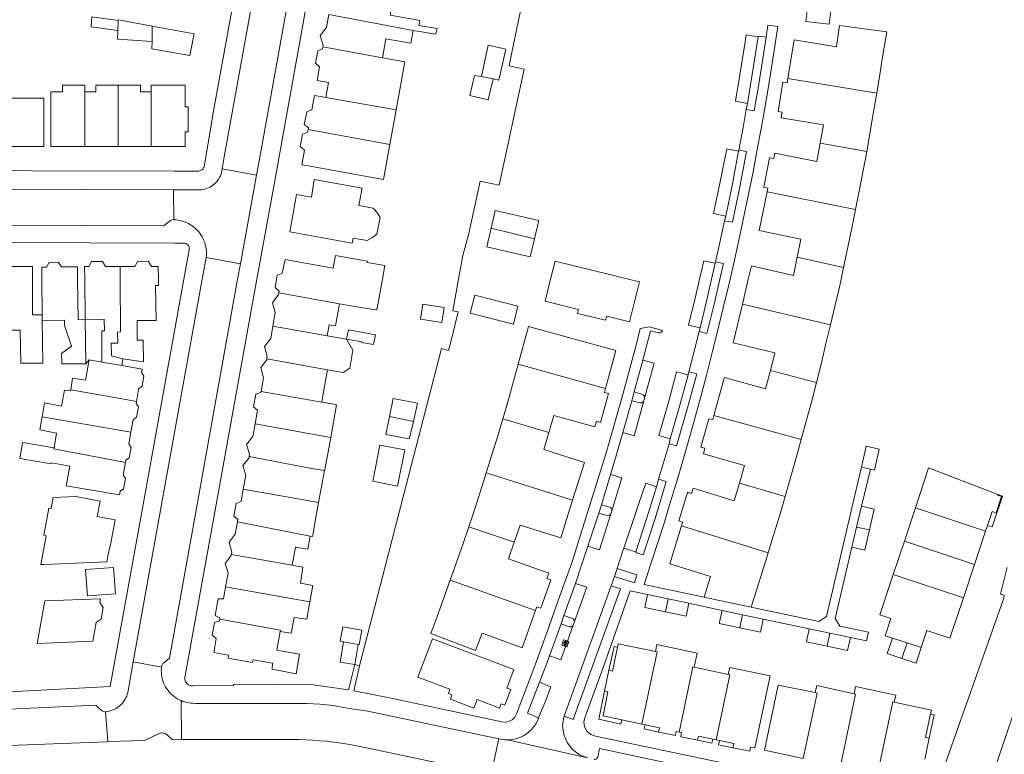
# Model space of a CAD drawing. Header units: metres. Extents: x 89888 to 94270, y 464165 to 468904.
# Tile 115 of 256: x 92333 to 92497, y 465961 to 466083. Entities that reach past the tile are written whole.
import ezdxf

# ---------------------------------------------------------------- set-up
doc = ezdxf.new("R2010")
doc.units = ezdxf.units.M
doc.layers.get('0').update_dxf_attribs({"linetype": 'CONTINUOUS'})
for name, color, linetype, lineweight in [('B_BEBOUWINGSGRENS_0', 251, 'CONTINUOUS', 13), ('B_LUIFEL_1', 251, 'CONTINUOUS', 13), ('B_TUSSENMUUR_0', 251, 'CONTINUOUS', 13), ('G_GRENS_ALGEMEEN_0', 251, 'CONTINUOUS', 13), ('Q_STADSVERWARMINGSPUT_0', 251, 'CONTINUOUS', 13), ('T_CULTUURGRENS_0', 251, 'CONTINUOUS', 13), ('T_HEK_LIJN_0', 251, 'CONTINUOUS', 13), ('V_WEGGRENS_0', 251, 'CONTINUOUS', 13)]:
    doc.layers.add(name, color=color, linetype=linetype, lineweight=lineweight)

# ---------------------------------------------------------------- blocks, each defined once
blk = doc.blocks.new('Q_STADSVERWARMINGSPUT')
for points in [[(-0.44, 0.46), (0.44, 0.46, -0.414214), (0.46, 0.44), (0.46, -0.44, -0.414214), (0.44, -0.46), (-0.44, -0.46, -0.414214), (-0.46, -0.44), (-0.46, 0.44), (-0.46, 0.44), (-0.46, 0.44), (-0.46, 0.45), (-0.46, 0.45), (-0.46, 0.45), (-0.46, 0.45), (-0.46, 0.45), (-0.46, 0.45), (-0.46, 0.45), (-0.45, 0.46), (-0.45, 0.46), (-0.45, 0.46), (-0.45, 0.46), (-0.45, 0.46), (-0.45, 0.46), (-0.44, 0.46), (-0.44, 0.46), (-0.44, 0.46)], [(-0.44, 0.46), (0.44, 0.46, -0.414214), (0.46, 0.44), (0.46, -0.44, -0.414214), (0.44, -0.46), (-0.44, -0.46, -0.414214), (-0.46, -0.44), (-0.46, 0.44), (-0.46, 0.44), (-0.46, 0.44), (-0.46, 0.45), (-0.46, 0.45), (-0.46, 0.45), (-0.46, 0.45), (-0.46, 0.45), (-0.46, 0.45), (-0.46, 0.45), (-0.45, 0.46), (-0.45, 0.46), (-0.45, 0.46), (-0.45, 0.46), (-0.45, 0.46), (-0.45, 0.46), (-0.44, 0.46), (-0.44, 0.46), (-0.44, 0.46)], [(-0.34, 0.1, 0.380426), (-0.27, -0.18)], [(-0.01, 0.26, 0.240218), (-0.34, 0.1)], [(-0.19, 0.04, 0.853344), (-0.19, -0.03)], [(0.19, 0.04, -0.849746), (0.19, -0.03), (-0.19, -0.03, -0.853344), (-0.19, 0.04), (0.19, 0.04)], [(0.33, 0.11, 0.240191), (-0.01, 0.26)], [(0.19, -0.03, 0.849746), (0.19, 0.04)], [(0.27, -0.18, 0.380426), (0.33, 0.11)], [(-0.27, -0.18, 0.148452), (0.01, -0.26)], [(0.01, -0.26, 0.131742), (0.27, -0.18)]]:
    blk.add_lwpolyline(points, format="xyb")
blk.add_lwpolyline([(-0.01, 0.26, 0.240218), (-0.34, 0.1, 0.380426), (-0.27, -0.18, 0.148452), (0.01, -0.26, 0.131742), (0.27, -0.18, 0.380426), (0.33, 0.11, 0.240191)], format="xyb", close=True)
for points in [[(-0.19, 0.04), (0.19, 0.04)], [(0.19, -0.03), (-0.19, -0.03)]]:
    blk.add_lwpolyline(points)
blk = doc.blocks.new('OGT_BLOK4_ACAD_1_FMEBLOCK23')
at = {"layer": 'B_BEBOUWINGSGRENS_0'}
blk.add_line((-3.61, 3.35), (-3.55, -2.55), dxfattribs=at)
blk.add_lwpolyline([(3.61, -3.34), (2.41, -3.35), (2.33, 3.35)], dxfattribs=at)
blk = doc.blocks.new('OGT_BLOK4_ACAD_1_FMEBLOCK22')
at = {"layer": 'B_BEBOUWINGSGRENS_0'}
blk.add_line((7.98, -2.55), (8.9, 2.55), dxfattribs=at)
blk.add_lwpolyline([(-8.67, 2.55), (-8.9, 1.16), (-8.24, 0.59), (-8.29, 0.32)], dxfattribs=at)

msp = doc.modelspace()

# ---------------------------------------------------------------- linework, layer by layer
at = {"layer": 'B_BEBOUWINGSGRENS_0'}
for p, q in [((92349.56, 466082.64), (92349.55, 466082.53)), ((92355.2, 466081.59), (92349.56, 466082.64)), ((92409.87, 466073.21), (92408.7, 466073.4)), ((92349.54, 466071.77), (92345.82, 466071.78)), ((92394.67, 466061.94), (92395.7, 466067.68)), ((92344.01, 466061.58), (92349.53, 466061.57)), ((92349.53, 466061.57), (92355.01, 466061.57)), ((92422.09, 466042.53), (92421.34, 466039.53)), ((92434.3, 466039.53), (92422.09, 466042.53)), ((92335.28, 466039.53), (92335.29, 466041.65)), ((92470.02, 466041.47), (92469.61, 466039.53)), ((92343.98, 466039.53), (92344.07, 466032.84)), ((92436.1, 466039.09), (92434.3, 466039.53)), ((92453.23, 466035.41), (92454.2, 466039.53)), ((92415.93, 466035.09), (92408.76, 466036.91)), ((92403.68, 466034.86), (92400.12, 466035.4)), ((92344.07, 466032.84), (92344.15, 466025.52)), ((92387.48, 466029.57), (92384.22, 466030.15)), ((92344.7, 466026.16), (92346.8, 466025.78)), ((92350.14, 466025.22), (92350.3, 466026.3)), ((92398.57, 466015.94), (92399.24, 466018.94)), ((92397.12, 466011.2), (92393.01, 466012.01)), ((92382.81, 466002.45), (92383.81, 466007.76)), ((92474.47, 466008.01), (92473.01, 466008.36)), ((92472.18, 465998.4), (92472.99, 466001.89)), ((92481.96, 466001.58), (92480.12, 465996.04)), ((92471.4, 465995.04), (92472.18, 465998.4)), ((92493.61, 465997.69), (92493.94, 465998.67)), ((92491.76, 465992.17), (92493.61, 465997.69)), ((92480.12, 465996.04), (92478.28, 465990.53)), ((92489.92, 465986.64), (92491.76, 465992.17)), ((92344.09, 465991.33), (92344.41, 465986.98)), ((92437.48, 465987.18), (92440.88, 465986.46)), ((92440.88, 465986.46), (92444.32, 465985.73)), ((92449.83, 465984.56), (92453.24, 465983.84)), ((92453.24, 465983.84), (92456.68, 465983.11)), ((92345.86, 465982.53), (92346.68, 465983.12)), ((92464.3, 465981.47), (92467.72, 465980.76)), ((92467.72, 465980.76), (92471.15, 465980.05)), ((92480.56, 465979.16), (92478.15, 465979.95)), ((92388.84, 465975.56), (92389.41, 465978.88)), ((92401.73, 465979.85), (92399.31, 465973.47)), ((92482.93, 465978.37), (92480.56, 465979.16)), ((92450.87, 465973.92), (92445.23, 465975.12)), ((92431.04, 465974.61), (92430.3, 465971.14)), ((92433.18, 465966.37), (92436.52, 465965.66)), ((92436.52, 465965.66), (92437.04, 465965.55)), ((92448.29, 465963.18), (92448.85, 465963.06)), ((92448.85, 465963.06), (92449.39, 465962.94)), ((92483.51, 465959.87), (92484.22, 465963.34))]:
    msp.add_line(p, q, dxfattribs=at)
for points in [[(92398.54, 466080.85), (92402.29, 466080.22), (92402.31, 466080.32), (92402.5, 466081.16), (92399.46, 466081.68), (92399.62, 466082.5), (92394.72, 466083.41), (92395.4, 466087.15)], [(92464.12, 466085.42), (92463.75, 466082.35), (92467.63, 466081.9), (92467.99, 466084.98), (92464.12, 466085.42)], [(92349.55, 466082.53), (92345.14, 466083.13), (92345.07, 466081.47), (92349.49, 466080.85)], [(92384.52, 466083.53), (92384.12, 466081.33), (92383.1, 466079.99), (92383.59, 466078.38), (92383.55, 466078.11)], [(92355.2, 466079.02), (92355.14, 466077.8), (92361.43, 466076.7), (92362.14, 466080.31), (92355.2, 466081.59)], [(92460.74, 466072.85), (92461.81, 466079.31), (92468.83, 466078.16), (92469.37, 466081.69), (92477.19, 466080.62), (92476.56, 466076.78), (92476.03, 466073.52), (92475.53, 466070.43)], [(92349.49, 466080.85), (92349.44, 466079.42), (92355.2, 466079.02)], [(92393.45, 466076.33), (92394.01, 466079.46), (92398.12, 466078.72), (92398.54, 466080.85)], [(92383.55, 466078.11), (92383.49, 466077.79), (92382.68, 466077.48), (92382.29, 466075.4), (92382.95, 466074.82), (92382.56, 466072.52), (92384.46, 466072.19), (92384.03, 466069.73)], [(92411.79, 466072.84), (92412.75, 466072.61), (92413.94, 466077.73), (92410.98, 466078.42), (92409.87, 466073.21)], [(92395.7, 466067.68), (92397.17, 466075.64), (92393.45, 466076.33)], [(92408.7, 466073.4), (92407.93, 466070.07), (92410.98, 466069.36), (92411.79, 466072.84)], [(92344.01, 466070.68), (92344.01, 466071.78), (92340.26, 466071.78), (92340.26, 466070.68), (92338.36, 466070.68), (92338.36, 466061.58), (92344.01, 466061.58)], [(92345.82, 466071.78), (92345.81, 466070.68), (92344.01, 466070.68)], [(92355.01, 466070.67), (92353.26, 466070.67), (92353.26, 466071.77), (92349.54, 466071.77)], [(92355.01, 466061.57), (92360.66, 466061.56), (92360.66, 466064.01), (92361.16, 466064.01), (92361.16, 466068.16), (92360.66, 466068.16), (92360.66, 466071.76), (92355.01, 466071.77), (92355.01, 466070.67)], [(92466.15, 466062.16), (92466.68, 466065.18), (92459.68, 466066.35), (92459.83, 466067.26), (92459.13, 466067.38), (92459.94, 466072.28), (92460.63, 466072.16), (92460.74, 466072.85)], [(92384.03, 466069.73), (92382.15, 466070.07), (92381.68, 466067.66), (92380.86, 466067.36), (92380.45, 466065.23), (92381.12, 466064.67), (92381.07, 466064.38)], [(92475.53, 466070.43), (92475.02, 466067.32), (92473.87, 466060.76)], [(92337.19, 466069.6), (92330.87, 466069.61), (92330.86, 466061.59)], [(92330.86, 466061.59), (92337.18, 466061.58), (92337.19, 466069.6)], [(92381.07, 466064.38), (92381, 466063.96), (92380.16, 466063.66), (92379.78, 466061.56), (92380.46, 466060.99), (92380.03, 466058.53), (92381.07, 466058.35), (92393.62, 466056.1), (92394.67, 466061.94)], [(92457.32, 466054.06), (92457.44, 466054.69), (92456.75, 466054.84), (92457.73, 466059.7), (92458.41, 466059.57), (92458.6, 466060.48), (92465.59, 466059.09), (92466.15, 466062.14), (92466.15, 466062.16)], [(92473.87, 466060.76), (92473.87, 466060.75), (92472.62, 466054.18), (92472.02, 466051.12)], [(92393.03, 466049.81), (92392.53, 466050.6), (92391.9, 466051.37), (92389.52, 466051.8), (92390.05, 466054.66), (92382.11, 466056.11), (92381.63, 466053.16), (92379.15, 466053.59), (92378.04, 466047.41)], [(92462.3, 466043.21), (92462.91, 466046.21), (92460.79, 466046.64), (92456.02, 466047.62), (92457.32, 466054.06)], [(92418.67, 466046.26), (92419.38, 466049.27), (92412.15, 466050.94), (92411.49, 466048.02)], [(92472.02, 466051.12), (92471.4, 466048.02), (92470.02, 466041.47)], [(92378.04, 466047.41), (92388.38, 466045.54), (92388.54, 466046.39), (92390.91, 466045.96), (92391.77, 466046.46), (92392.52, 466047.02), (92393.03, 466049.81)], [(92411.49, 466048.02), (92410.79, 466044.93), (92417.97, 466043.25), (92418.67, 466046.26)], [(92342.79, 466039.53), (92342.77, 466041.62), (92340.09, 466041.61), (92339.57, 466042.36), (92338.09, 466042.35), (92337.6, 466041.57), (92336.83, 466041.57), (92336.85, 466039.53)], [(92349.85, 466041.65), (92347.41, 466041.64), (92346.9, 466042.51), (92345.12, 466042.5), (92344.63, 466041.65), (92343.95, 466041.64), (92343.98, 466039.53)], [(92356.2, 466039.53), (92356.19, 466041.68), (92355.08, 466041.67), (92354.56, 466042.51), (92352.8, 466042.52), (92352.3, 466041.67), (92349.85, 466041.65)], [(92393.42, 466039.53), (92393.84, 466041.85), (92390.88, 466042.33), (92390.89, 466042.41), (92390.92, 466042.56), (92385.64, 466043.51), (92385.26, 466041.4), (92377.26, 466042.82), (92376.79, 466040.53), (92375.96, 466040.23), (92375.84, 466039.53)], [(92454.2, 466039.53), (92454.74, 466041.78), (92461.68, 466040.15), (92462.3, 466043.21)], [(92335.29, 466041.65), (92330.05, 466041.66), (92330.05, 466041.45), (92328.58, 466041.46)], [(92336.91, 466033.63), (92335.27, 466033.62), (92335.28, 466039.53)], [(92350.3, 466026.3), (92353.75, 466025.85), (92353.7, 466029.4), (92352.69, 466029.4), (92352.68, 466029.73), (92352.67, 466032.69), (92355.86, 466032.68), (92355.75, 466038.49), (92356.2, 466038.49), (92356.2, 466039.53)], [(92421.34, 466039.53), (92420.44, 466035.89), (92425.97, 466034.52), (92425.81, 466033.85), (92430.48, 466032.73), (92430.68, 466033.4), (92434.48, 466032.45), (92436.1, 466039.09)], [(92469.61, 466039.53), (92469.32, 466038.21), (92468.57, 466035.01), (92467.84, 466031.95)], [(92376.23, 466037.3), (92376.17, 466036.99), (92375.15, 466035.63), (92375.62, 466034.01), (92375.22, 466031.74)], [(92408.76, 466036.91), (92408, 466033.9), (92409.74, 466033.46), (92415.17, 466032.09), (92415.93, 466035.09)], [(92384.22, 466030.15), (92384.55, 466031.97), (92385.63, 466031.78), (92386.3, 466035.47)], [(92386.3, 466035.47), (92389.53, 466034.88), (92391.87, 466034.53), (92392.5, 466034.44)], [(92400.12, 466035.4), (92399.74, 466032.93), (92403.3, 466032.38), (92403.68, 466034.86)], [(92457.86, 466024.37), (92458.63, 466027.35), (92451.71, 466029.01), (92453.23, 466035.41)], [(92329.14, 466033.52), (92329.18, 466031.09), (92333.27, 466031.1), (92333.34, 466025.59), (92337, 466025.63), (92336.92, 466032.69)], [(92336.92, 466032.69), (92340.62, 466032.73), (92340.63, 466031.86), (92341.78, 466028.45), (92340.13, 466027.21), (92340.15, 466025.47), (92344.15, 466025.52)], [(92346.8, 466025.78), (92346.84, 466026.81), (92346.81, 466030.97), (92347.23, 466030.97), (92347.22, 466032.9), (92344.07, 466032.84)], [(92375.22, 466031.74), (92374.87, 466029.71), (92373.82, 466028.37), (92374.3, 466026.74), (92374.24, 466026.33)], [(92387.48, 466029.57), (92389.98, 466029.13), (92389.96, 466029.05), (92391.95, 466028.68), (92392.25, 466030.32), (92387.78, 466031.15), (92387.48, 466029.57)], [(92430.46, 466021.39), (92432.21, 466027.73), (92417.7, 466031.71), (92415.97, 466025.43)], [(92467.84, 466031.95), (92467.1, 466028.86), (92466.34, 466025.67), (92465.52, 466022.41)], [(92384.32, 466024.51), (92386.91, 466024.04), (92388.02, 466024.76), (92388.53, 466027.74), (92387.48, 466029.57)], [(92344.7, 466026.16), (92344.08, 466022.76), (92341.95, 466023.13), (92341.64, 466021.2)], [(92374.24, 466026.33), (92374.22, 466026.15), (92373.25, 466024.87), (92373.67, 466023.19), (92373.26, 466020.92)], [(92352.55, 466019.27), (92352.9, 466021.23), (92352.92, 466021.33), (92353.49, 466021.77), (92353.8, 466023.48), (92353.42, 466024.08), (92353.52, 466024.61), (92350.14, 466025.22)], [(92383.35, 466019.15), (92383.66, 466020.85), (92384.32, 466024.51)], [(92415.97, 466025.43), (92414.24, 466019.16), (92413.41, 466016.34)], [(92448.49, 466016.91), (92450.19, 466023.09), (92450.23, 466023.24), (92457.08, 466021.35), (92457.86, 466024.37)], [(92341.64, 466021.2), (92341.61, 466021), (92340.61, 466021.15), (92340.13, 466018.49), (92337.3, 466019), (92336.89, 466016.71)], [(92373.26, 466020.92), (92373.22, 466020.73), (92372.41, 466020.44), (92372.01, 466018.33), (92372.68, 466017.78), (92372.26, 466015.51)], [(92421.05, 466014.09), (92421.89, 466016.93), (92428.72, 466015.04), (92428.98, 466015.96), (92429.65, 466015.76), (92430.97, 466020.56), (92430.29, 466020.75), (92430.46, 466021.39)], [(92465.52, 466022.41), (92464.68, 466019.14), (92463.81, 466015.95), (92462.98, 466012.93)], [(92351.63, 466014.15), (92352, 466016.2), (92352.57, 466016.62), (92352.88, 466018.33), (92352.49, 466018.92), (92352.55, 466019.27)], [(92399.24, 466018.94), (92395.2, 466019.75), (92394.58, 466016.77)], [(92384.83, 466013.28), (92385.82, 466018.69), (92385.68, 466018.72), (92383.35, 466019.15)], [(92336.89, 466016.71), (92336.49, 466014.52), (92339.31, 466014.01), (92338.88, 466011.55)], [(92394.58, 466016.77), (92393.97, 466013.79), (92397.85, 466013.03), (92398.56, 466015.89), (92398.57, 466015.94)], [(92413.41, 466016.34), (92412.57, 466013.53), (92411.58, 466010.38), (92410.64, 466007.38)], [(92452.74, 466005.71), (92453.59, 466008.63), (92446.73, 466010.57), (92446.98, 466011.47), (92446.32, 466011.65), (92447.66, 466016.39), (92448.3, 466016.25), (92448.49, 466016.91)], [(92372.26, 466015.51), (92371.89, 466013.45), (92370.87, 466012.11), (92371.36, 466010.49), (92371.29, 466010.1)], [(92350.72, 466009.14), (92350.78, 466009.48), (92351.34, 466009.9), (92351.68, 466011.63), (92351.28, 466012.22), (92351.63, 466014.15)], [(92383.81, 466007.76), (92383.84, 466007.87), (92384.83, 466013.28)], [(92425.01, 466002.85), (92426.99, 466009.12), (92420.21, 466011.26), (92421.05, 466014.09)], [(92462.98, 466012.93), (92462.14, 466009.88), (92461.28, 466006.79), (92460.31, 466003.47)], [(92338.88, 466011.55), (92333.69, 466012.46), (92333.66, 466012.33), (92333.22, 466009.8), (92338.41, 466008.89), (92338.44, 466009.05), (92341.49, 466008.48), (92340.9, 466005.24), (92349.73, 466003.76), (92349.85, 466004.33), (92350.41, 466004.76), (92350.72, 466006.48), (92350.34, 466007.07), (92350.72, 466009.14)], [(92393.01, 466012.01), (92391.83, 466006.01), (92395.95, 466005.21), (92397.12, 466011.2)], [(92473.01, 466008.36), (92473.77, 466011.8), (92475.93, 466011.34), (92475.16, 466007.84), (92474.47, 466008.01)], [(92371.29, 466010.1), (92371.26, 466009.91), (92370.26, 466008.6), (92370.72, 466006.95), (92370.31, 466004.68)], [(92495.64, 466003.81), (92484.15, 466008.24), (92481.96, 466001.58)], [(92410.64, 466007.38), (92409.69, 466004.38), (92408.71, 466001.24), (92407.76, 465998.45)], [(92370.31, 466004.68), (92369.94, 466002.62), (92369.13, 466002.32), (92368.74, 466000.23), (92369.4, 465999.66), (92369.33, 465999.27)], [(92443.12, 465998.58), (92443.32, 465999.22), (92442.64, 465999.43), (92444.12, 466004.16), (92444.12, 466004.17), (92444.78, 466003.96), (92445.06, 466004.85), (92451.85, 466002.74), (92452.74, 466005.69), (92452.74, 466005.71)], [(92342.51, 466003.45), (92338.71, 466003.28), (92338.38, 466001.49), (92338.02, 466001.55), (92337.19, 465997.03), (92337.54, 465996.96), (92336.67, 465992.18), (92337.14, 465992.19), (92338.69, 465992.25), (92347.64, 465992.6), (92347.86, 465993.84), (92348.12, 465995.1), (92348.21, 465995.08), (92348.22, 465995.14), (92349.01, 465999.59), (92346.05, 466000.12), (92346.52, 466002.71), (92344.79, 466003.03), (92342.51, 466003.45)], [(92415.32, 465995.91), (92416.28, 465998.73), (92423.03, 465996.59), (92425.01, 466002.85)], [(92460.31, 466003.47), (92459.37, 466000.22), (92458.4, 465997.07), (92457.48, 465994.1)], [(92493.94, 465998.67), (92494.71, 466000.98), (92495.37, 466000.76), (92496.27, 466003.47), (92495.6, 466003.69), (92495.64, 466003.81)], [(92381.43, 465996.88), (92381.82, 465996.83), (92381.86, 465997.05), (92382.38, 466000), (92382.81, 466002.45)], [(92472.99, 466001.89), (92475.12, 466001.39), (92474.31, 465997.91)], [(92369.33, 465999.27), (92368.96, 465997.2), (92367.95, 465995.86), (92368.43, 465994.24), (92368.36, 465993.86)], [(92407.76, 465998.45), (92406.82, 465995.65), (92404.67, 465989.59)], [(92446.87, 465986.73), (92447.94, 465990.19), (92441.18, 465992.29), (92443.12, 465998.58)], [(92474.31, 465997.91), (92473.54, 465994.55), (92471.4, 465995.04)], [(92378.45, 465992.07), (92378.98, 465995.05), (92381.04, 465994.71), (92381.43, 465996.88)], [(92418.86, 465984.54), (92418.97, 465984.85), (92419.08, 465985.16), (92419.75, 465984.93), (92421.41, 465989.61), (92420.75, 465989.85), (92421.07, 465990.73), (92414.37, 465993.12), (92415.32, 465995.91)], [(92368.36, 465993.86), (92368.32, 465993.67), (92367.31, 465992.32), (92367.78, 465990.72), (92367.37, 465988.45)], [(92457.48, 465994.1), (92456.54, 465991.05), (92454.66, 465985.07)], [(92344.41, 465986.98), (92349.09, 465987.32), (92348.77, 465991.67), (92344.09, 465991.33)], [(92381.38, 465985.97), (92381.86, 465988.71), (92379.79, 465989.06), (92380.21, 465991.72), (92378.45, 465992.07)], [(92478.28, 465990.53), (92476.04, 465983.82), (92477.86, 465983.22), (92476.92, 465980.36), (92478.15, 465979.95)], [(92367.37, 465988.45), (92367.02, 465986.5), (92366.12, 465986.45), (92365.62, 465983.69), (92366.44, 465983.32), (92366.4, 465983.09)], [(92404.67, 465989.59), (92402.53, 465983.56), (92401.46, 465980.71), (92408.87, 465977.91), (92409.97, 465980.75), (92416.65, 465978.36), (92418.86, 465984.54)], [(92346.68, 465983.12), (92347.04, 465985.01), (92346.47, 465985.86), (92346.58, 465986.49), (92337.37, 465986.12), (92336.1, 465979.08), (92345.31, 465979.44), (92345.86, 465982.53)], [(92440.42, 465984.31), (92437.01, 465985.04), (92437.48, 465987.18)], [(92454.66, 465985.07), (92448.63, 465986.35), (92446.87, 465986.73)], [(92482.93, 465978.37), (92483.87, 465981.22), (92487.68, 465979.95), (92489.92, 465986.64)], [(92376.45, 465981.07), (92378.29, 465980.75), (92378.34, 465980.98), (92378.78, 465983.4), (92380.87, 465983.08), (92381.38, 465985.97)], [(92444.32, 465985.73), (92443.87, 465983.58), (92440.42, 465984.31)], [(92452.79, 465981.68), (92449.38, 465982.4), (92449.83, 465984.56)], [(92366.4, 465983.09), (92366.36, 465982.83), (92365.52, 465982.55), (92365.13, 465980.42), (92365.82, 465979.87), (92365.4, 465977.57), (92367.87, 465977.11), (92367.78, 465976.6), (92371.85, 465975.88), (92371.94, 465976.37), (92375.19, 465975.77), (92375.08, 465974.78), (92379.07, 465974.05), (92379.66, 465977.29), (92375.89, 465977.98), (92376.45, 465981.07)], [(92389.41, 465978.88), (92389.56, 465978.85), (92389.99, 465981.26), (92386.85, 465981.83), (92386.42, 465979.42), (92386.95, 465979.33)], [(92456.68, 465983.11), (92456.23, 465980.96), (92452.79, 465981.68)], [(92467.28, 465978.6), (92463.85, 465979.31), (92464.3, 465981.47)], [(92471.15, 465980.05), (92470.7, 465977.89), (92467.28, 465978.6)], [(92478.15, 465979.95), (92477.62, 465978.33), (92477.29, 465977.38), (92479.7, 465976.59)], [(92386.95, 465979.33), (92386.38, 465975.98), (92388.84, 465975.56)], [(92399.31, 465973.47), (92404.62, 465971.46), (92404.37, 465970.78), (92404.94, 465970.56), (92404.72, 465969.8), (92408.62, 465968.34), (92409.18, 465969.75), (92412.85, 465968.34), (92413.12, 465969.05), (92413.76, 465968.8), (92414.73, 465971.4), (92414.07, 465971.64), (92415.25, 465974.75), (92401.73, 465979.85)], [(92432.47, 465978.45), (92431.63, 465974.48), (92431.32, 465974.55), (92431.04, 465974.61)], [(92438.78, 465977.71), (92432.6, 465979.03), (92432.47, 465978.45)], [(92445.23, 465975.12), (92445.73, 465977.46), (92439.03, 465978.89), (92438.78, 465977.71)], [(92479.7, 465976.59), (92482.08, 465975.8), (92482.93, 465978.37)], [(92457.81, 465973.68), (92451.11, 465975.1), (92450.87, 465973.92)], [(92451.65, 465961.74), (92454.44, 465961.16), (92454.58, 465961.85), (92455.27, 465961.71), (92457.81, 465973.68)], [(92465.33, 465970.91), (92459.18, 465972.16), (92456.9, 465961.34), (92463.33, 465959.98)], [(92471.76, 465970.72), (92465.58, 465972.07), (92465.33, 465970.91)], [(92478.43, 465969.3), (92478.7, 465970.49), (92472.01, 465971.91), (92471.76, 465970.72)], [(92430.3, 465971.14), (92430.63, 465971.07), (92430.89, 465971.01), (92430.1, 465967.03), (92433.18, 465966.37)], [(92484.47, 465967.37), (92484.61, 465968), (92478.93, 465969.2), (92478.43, 465969.3)], [(92484.22, 465963.34), (92483.98, 465963.39), (92483.64, 465963.46), (92484.47, 465967.37)], [(92437.04, 465965.55), (92439.44, 465965.04), (92439.29, 465964.36)], [(92439.29, 465964.36), (92442.08, 465963.77), (92442.22, 465964.46), (92442.69, 465964.36)], [(92442.69, 465964.36), (92443.1, 465964.27), (92442.98, 465963.57), (92445.75, 465963)], [(92445.75, 465963), (92445.9, 465963.68), (92448.29, 465963.18)], [(92449.39, 465962.94), (92451.79, 465962.43), (92451.65, 465961.74)]]:
    msp.add_lwpolyline(points, dxfattribs=at)
at = {"layer": 'B_LUIFEL_1'}
msp.add_line((92493.94, 465998.67), (92494.72, 465998.41), dxfattribs=at)
for points in [[(92494.72, 465998.41), (92496.42, 466003.55), (92495.64, 466003.81)], [(92432.47, 465978.45), (92431.89, 465978.57), (92431.04, 465974.61)], [(92430.3, 465971.14), (92429.36, 465966.47), (92433.03, 465965.69), (92433.18, 465966.37)], [(92484.22, 465963.34), (92485.06, 465967.24), (92484.47, 465967.37)], [(92437.04, 465965.55), (92436.9, 465964.87), (92439.29, 465964.36)], [(92445.75, 465963), (92448.15, 465962.49), (92448.29, 465963.18)], [(92449.39, 465962.94), (92449.25, 465962.25), (92451.65, 465961.74)]]:
    msp.add_lwpolyline(points, dxfattribs=at)
at = {"layer": 'B_TUSSENMUUR_0'}
for p, q in [((92384.52, 466083.53), (92398.54, 466080.85)), ((92349.49, 466080.85), (92349.55, 466082.53)), ((92355.2, 466079.02), (92355.2, 466081.59)), ((92393.45, 466076.33), (92383.55, 466078.11)), ((92409.87, 466073.21), (92411.79, 466072.84)), ((92349.53, 466061.57), (92349.54, 466071.77)), ((92460.74, 466072.85), (92475.53, 466070.43)), ((92344.01, 466061.58), (92344.01, 466070.68)), ((92355.01, 466061.57), (92355.01, 466070.67)), ((92381.07, 466064.38), (92394.67, 466061.94)), ((92466.15, 466062.16), (92473.87, 466060.76)), ((92457.32, 466054.06), (92472.02, 466051.12)), ((92411.49, 466048.02), (92418.67, 466046.26)), ((92462.3, 466043.21), (92470.02, 466041.47)), ((92349.85, 466041.65), (92349.87, 466039.53)), ((92376.23, 466037.3), (92386.3, 466035.47)), ((92467.84, 466031.95), (92453.23, 466035.41)), ((92336.92, 466032.69), (92336.91, 466033.63)), ((92375.22, 466031.74), (92384.22, 466030.15)), ((92350.14, 466025.22), (92346.8, 466025.78)), ((92384.32, 466024.51), (92374.24, 466026.33)), ((92415.97, 466025.43), (92430.46, 466021.39)), ((92457.86, 466024.37), (92465.52, 466022.41)), ((92373.26, 466020.92), (92383.35, 466019.15)), ((92336.89, 466016.71), (92351.63, 466014.15)), ((92394.58, 466016.77), (92398.57, 466015.94)), ((92413.41, 466016.34), (92421.05, 466014.09)), ((92448.49, 466016.91), (92462.98, 466012.93)), ((92372.26, 466015.51), (92384.83, 466013.28)), ((92410.64, 466007.38), (92425.01, 466002.85)), ((92370.31, 466004.68), (92379.39, 466003.08)), ((92452.74, 466005.71), (92460.31, 466003.47)), ((92379.39, 466003.08), (92382.81, 466002.45)), ((92481.96, 466001.58), (92493.61, 465997.69)), ((92369.33, 465999.27), (92381.43, 465996.88)), ((92407.76, 465998.45), (92415.32, 465995.91)), ((92443.12, 465998.58), (92457.48, 465994.1)), ((92472.18, 465998.4), (92474.31, 465997.91)), ((92480.12, 465996.04), (92491.76, 465992.17)), ((92368.36, 465993.86), (92378.45, 465992.07)), ((92478.28, 465990.53), (92489.92, 465986.64)), ((92367.37, 465988.45), (92381.38, 465985.97)), ((92404.67, 465989.59), (92418.86, 465984.54)), ((92440.88, 465986.46), (92440.42, 465984.31)), ((92453.24, 465983.84), (92452.79, 465981.68)), ((92467.72, 465980.76), (92467.28, 465978.6)), ((92386.95, 465979.33), (92389.41, 465978.88)), ((92480.56, 465979.16), (92479.7, 465976.59))]:
    msp.add_line(p, q, dxfattribs=at)
for points in [[(92384.03, 466069.73), (92392.19, 466068.26), (92395.7, 466067.68)], [(92349.87, 466039.53), (92349.93, 466030.79), (92349.43, 466030.78), (92349.45, 466028.92), (92348.38, 466028.92), (92348.4, 466026.82), (92350.3, 466026.3)], [(92341.64, 466021.2), (92349.61, 466019.79), (92352.55, 466019.27)], [(92338.88, 466011.55), (92338.85, 466011.36), (92350.72, 466009.14)], [(92371.29, 466010.1), (92381.37, 466008.15), (92383.81, 466007.76)], [(92366.4, 465983.09), (92376.49, 465981.3), (92376.45, 465981.07)], [(92438.78, 465977.71), (92439.06, 465977.65), (92436.52, 465965.66)], [(92445.23, 465975.12), (92444.97, 465975.17), (92442.69, 465964.36)], [(92450.87, 465973.92), (92451.14, 465973.87), (92448.85, 465963.06)], [(92465.33, 465970.91), (92465.62, 465970.84), (92463.33, 465959.98)], [(92469.49, 465958.67), (92472.03, 465970.67), (92471.76, 465970.72)], [(92475.65, 465957.37), (92478.19, 465969.35), (92478.43, 465969.3)]]:
    msp.add_lwpolyline(points, dxfattribs=at)
at = {"layer": 'G_GRENS_ALGEMEEN_0'}
msp.add_line((92344.15, 466025.52), (92344.7, 466026.16), dxfattribs=at)
at = {"layer": 'T_CULTUURGRENS_0'}
for p, q in [((92453.85, 466067.72), (92454.04, 466068.74)), ((92452.62, 466060.99), (92452.59, 466060.79)), ((92450.44, 466050), (92450.27, 466049.26)), ((92448.76, 466042.43), (92448.09, 466039.53)), ((92448.76, 466042.43), (92448.7, 466042.19)), ((92448.09, 466039.53), (92447.26, 466035.89)), ((92446.18, 466031.5), (92447.26, 466035.89)), ((92446.18, 466031.5), (92446.02, 466030.84)), ((92444.32, 466024.17), (92444.19, 466023.67)), ((92441.24, 466013.05), (92441.03, 466012.23)), ((92439.3, 466006.34), (92438.93, 466005.08)), ((92432.43, 465991.52), (92431.95, 465990.21)), ((92431.44, 465988.62), (92423.61, 465966.99)), ((92425.11, 465966.42), (92423.61, 465966.99))]:
    msp.add_line(p, q, dxfattribs=at)
for points in [[(92457.19, 466079.73), (92455.95, 466071.96), (92455.18, 466067.49), (92453.85, 466067.72)], [(92454.04, 466068.74), (92454.85, 466073.54), (92455.85, 466079.81)], [(92455.85, 466079.81), (92456.03, 466079.91), (92457.19, 466079.73)], [(92452.62, 466060.99), (92453.92, 466060.73), (92452.78, 466054.86), (92451.58, 466049), (92450.27, 466049.26)], [(92450.44, 466050), (92451.49, 466055.11), (92452.59, 466060.79)], [(92448.76, 466042.43), (92450.06, 466042.13), (92449.46, 466039.53)], [(92449.46, 466039.53), (92448.61, 466035.83), (92447.31, 466030.52), (92446.02, 466030.84)], [(92444.32, 466024.17), (92445.65, 466023.85), (92444.08, 466018.19)], [(92441.24, 466013.05), (92442.81, 466018.61), (92444.19, 466023.67)], [(92444.08, 466018.19), (92442.29, 466011.88), (92441.03, 466012.23)], [(92439.3, 466006.34), (92440.54, 466005.96), (92439.65, 466002.97), (92438.7, 465999.84), (92437.66, 465996.62), (92436.75, 465993.77), (92435.63, 465994.14), (92435.51, 465994.26)], [(92435.51, 465994.26), (92437.71, 466001.17), (92438.93, 466005.08)], [(92432.43, 465991.52), (92435.68, 465990.47), (92435.3, 465989.16), (92431.95, 465990.21)], [(92497.17, 465991.69), (92496.09, 465987.27), (92496.7, 465987.11), (92496.65, 465986.61), (92484.4, 465951.99)], [(92431.44, 465988.62), (92432.96, 465988.14), (92425.11, 465966.42)]]:
    msp.add_lwpolyline(points, dxfattribs=at)
at = {"layer": 'T_HEK_LIJN_0'}
msp.add_lwpolyline([(92426.66, 466133.26), (92420.68, 466104.9), (92414.88, 466076.89)], dxfattribs=at)
at = {"layer": 'V_WEGGRENS_0'}
for p, q in [((92372.51, 466056.82), (92366.79, 466057.86)), ((92369.83, 466042.08), (92372.51, 466056.82)), ((92306.64, 466054.6), (92358.74, 466054.4)), ((92358.74, 466054.4), (92358.8, 466049.43)), ((92361.32, 466044.43), (92360.43, 466039.53)), ((92364.15, 466043.16), (92363.5, 466039.53)), ((92364.15, 466043.16), (92369.83, 466042.08)), ((92369.37, 466039.53), (92369.83, 466042.08)), ((92448.09, 466039.53), (92448.7, 466042.19)), ((92447.26, 466035.89), (92448.09, 466039.53)), ((92435.22, 466020.83), (92436.68, 466026.12)), ((92434.84, 466019.35), (92435.22, 466020.83)), ((92433.36, 466014.08), (92434.84, 466019.35)), ((92436.85, 466019.35), (92436.97, 466019.82)), ((92472.99, 466001.89), (92474.47, 466008.01)), ((92429.81, 466002.11), (92431.3, 466007.12)), ((92429.36, 466000.71), (92429.81, 466002.11)), ((92427.55, 465995.22), (92429.36, 466000.71)), ((92431.35, 466000.58), (92431.51, 466001.11)), ((92433.52, 465994.9), (92435.51, 465994.26)), ((92431.95, 465990.21), (92431.44, 465988.62)), ((92423.58, 465983.72), (92425.47, 465989.02)), ((92446.87, 465986.73), (92436.92, 465988.83)), ((92436.64, 465987.36), (92437.48, 465987.18)), ((92444.32, 465985.73), (92449.83, 465984.56)), ((92423.13, 465982.3), (92423.58, 465983.72)), ((92421.18, 465976.99), (92423.13, 465982.3)), ((92425.11, 465982.1), (92425.28, 465982.57)), ((92456.68, 465983.11), (92464.3, 465981.47)), ((92352.03, 465976.03), (92356.73, 465975.14)), ((92388.84, 465975.56), (92387.77, 465971.36)), ((92388.69, 465971.21), (92389.59, 465975.35)), ((92389.59, 465975.35), (92388.84, 465975.56)), ((92359.97, 465969.57), (92360.02, 465963.1)), ((92347.44, 465967.73), (92347.79, 465962.76)), ((92411.51, 465957.36), (92412.75, 465963.21)), ((92427.48, 465960.06), (92414.18, 465963.06))]:
    msp.add_line(p, q, dxfattribs=at)
for points in [[(92378.36, 466138.9), (92365.44, 466067.78), (92364.18, 466060.55), (92363.85, 466058.54), (92363.84, 466058.39), (92363.8, 466058.24), (92363.75, 466058.09), (92363.67, 466057.96), (92363.57, 466057.84), (92363.46, 466057.73), (92363.34, 466057.64), (92363.2, 466057.58), (92363.05, 466057.53), (92362.9, 466057.5), (92362.75, 466057.49), (92358.83, 466057.5)], [(92372.57, 466039.53), (92375.42, 466055.29), (92390.42, 466138.88), (92400.71, 466138.67)], [(92366.79, 466057.86), (92367.15, 466059.88), (92381.08, 466137.06)], [(92372.51, 466056.82), (92372.89, 466058.89), (92386.77, 466135.98)], [(92451.16, 466039.53), (92451.89, 466042.73), (92452.95, 466047.56), (92454.98, 466057.39), (92455.79, 466061.7), (92456.28, 466064.26), (92456.87, 466067.65), (92457.54, 466071.52), (92458.52, 466077.52), (92459.12, 466081.51), (92457.45, 466081.73), (92457.19, 466079.73)], [(92455.85, 466079.81), (92454.42, 466080.03), (92453.86, 466080.11), (92453.67, 466078.95), (92452.78, 466073.51), (92452.05, 466069.12), (92454.04, 466068.74)], [(92409.67, 466055.82), (92412.83, 466055.14), (92416.97, 466074.4), (92414.49, 466074.98), (92414.88, 466076.89)], [(92453.85, 466067.72), (92453.32, 466064.76), (92452.62, 466060.99)], [(92358.83, 466057.5), (92311.38, 466057.61), (92311.47, 466061.19)], [(92452.59, 466060.79), (92450.61, 466061.19), (92449.48, 466055.44), (92448.44, 466050.46), (92450.44, 466050)], [(92358.74, 466054.4), (92362.78, 466054.4), (92363.07, 466054.39), (92363.36, 466054.41), (92363.65, 466054.45), (92363.93, 466054.52), (92364.21, 466054.6), (92364.49, 466054.71), (92364.75, 466054.83), (92365.01, 466054.98), (92365.25, 466055.14), (92365.48, 466055.33), (92365.69, 466055.53), (92365.89, 466055.74), (92366.07, 466055.97), (92366.23, 466056.21), (92366.38, 466056.47), (92366.5, 466056.73), (92366.61, 466057), (92366.69, 466057.28), (92366.76, 466057.57), (92366.79, 466057.86)], [(92406.08, 466039.53), (92406.8, 466043.46), (92407.8, 466047.12), (92409.67, 466055.82)], [(92306.56, 466049.59), (92306.54, 466048.63), (92357.13, 466048.4), (92358.08, 466049.21), (92358.35, 466049.37), (92358.65, 466049.44), (92358.8, 466049.43)], [(92358.8, 466049.43), (92359.15, 466049.41), (92359.51, 466049.36), (92359.86, 466049.29), (92360.2, 466049.2), (92360.54, 466049.08), (92360.87, 466048.95), (92361.19, 466048.79), (92361.5, 466048.62), (92361.8, 466048.42), (92362.08, 466048.21), (92362.35, 466047.98), (92362.61, 466047.73), (92362.85, 466047.47), (92363.07, 466047.19), (92363.27, 466046.9), (92363.46, 466046.59), (92363.63, 466046.28), (92363.77, 466045.95), (92363.9, 466045.62), (92364, 466045.28), (92364.08, 466044.93), (92364.14, 466044.58), (92364.18, 466044.23), (92364.19, 466043.87), (92364.18, 466043.52), (92364.15, 466043.16)], [(92450.27, 466049.26), (92449.48, 466045.64), (92448.76, 466042.43)], [(92314.93, 466041.72), (92316.29, 466041.71), (92316.33, 466045.7), (92358.93, 466045.55)], [(92358.93, 466045.55), (92360.47, 466045.54), (92360.61, 466045.52), (92360.75, 466045.48), (92360.88, 466045.42), (92361, 466045.33), (92361.1, 466045.23), (92361.19, 466045.12), (92361.26, 466044.99), (92361.3, 466044.86), (92361.33, 466044.72), (92361.34, 466044.58), (92361.32, 466044.43)], [(92448.7, 466042.19), (92446.82, 466042.62), (92446.1, 466039.53)], [(92360.43, 466039.53), (92353.28, 466000), (92349.03, 465976.53)], [(92363.5, 466039.53), (92356.36, 466000), (92352.03, 465976.03)], [(92356.73, 465975.14), (92356.74, 465975.27), (92356.77, 465975.4), (92356.82, 465975.52), (92356.89, 465975.63), (92356.97, 465975.72), (92357.07, 465975.81), (92358.06, 465976.62), (92362.26, 466000), (92369.37, 466039.53)], [(92360.6, 465973.39), (92365.42, 466000), (92372.57, 466039.53)], [(92389.59, 465975.35), (92403.25, 466028.02), (92404.39, 466027.69), (92404.88, 466029.58), (92406.03, 466034.12), (92405.12, 466034.29), (92406.08, 466039.53)], [(92436.92, 465988.83), (92438.08, 465992.47), (92439.26, 465996.17), (92440.25, 465999.23), (92441.17, 466002.24), (92442.38, 466006.19), (92443.64, 466010.56), (92444.52, 466013.65), (92445.59, 466017.44), (92446.43, 466020.47), (92447.25, 466023.59), (92448.22, 466027.36), (92448.98, 466030.4), (92450.04, 466034.77), (92451, 466038.82), (92451.16, 466039.53)], [(92446.1, 466039.53), (92445.35, 466036.38), (92444.28, 466031.94), (92446.18, 466031.5)], [(92436.68, 466026.12), (92437.94, 466030.97), (92439.3, 466030.65), (92439.45, 466030.64), (92439.61, 466030.68), (92439.75, 466030.75), (92439.86, 466030.87), (92439.93, 466031.01), (92437.77, 466031.66), (92436.22, 466031.38), (92435.62, 466028.83), (92433.43, 466020.64), (92431.75, 466014.74), (92430.55, 466010.57), (92425.89, 465995.67), (92424.88, 465992.48), (92422.69, 465986.36), (92420.8, 465981.01), (92418.57, 465974.89), (92415.68, 465967.38), (92415.39, 465966.84), (92414.96, 465966.41), (92414.43, 465966.12), (92413.83, 465966), (92413.23, 465966.04), (92394.58, 465970.03), (92388.69, 465971.21)], [(92446.02, 466030.84), (92445.18, 466027.58), (92444.32, 466024.17)], [(92436.97, 466019.82), (92438.56, 466025.6), (92436.68, 466026.12)], [(92444.19, 466023.67), (92442.28, 466024.18), (92440.98, 466019.32), (92439.35, 466013.57), (92441.24, 466013.05)], [(92435.22, 466020.83), (92436.63, 466020.43), (92436.76, 466020.35), (92436.86, 466020.24), (92436.93, 466020.11), (92436.97, 466019.97), (92436.97, 466019.82)], [(92433.36, 466014.08), (92435.22, 466013.56), (92436.85, 466019.35)], [(92436.85, 466019.35), (92436.77, 466019.22), (92436.65, 466019.11), (92436.52, 466019.03), (92436.37, 466019), (92436.21, 466019), (92434.84, 466019.35)], [(92512.94, 466020.75), (92509.97, 466007.55), (92509.64, 466006.04), (92509.29, 466004.52), (92508.94, 466003.01), (92508.58, 466001.51), (92508.21, 466000), (92507.62, 465997.66), (92507.01, 465995.33), (92506.38, 465993), (92505.74, 465990.68), (92505.07, 465988.37), (92504.38, 465986.06), (92503.67, 465983.75), (92502.95, 465981.46), (92502.2, 465979.16), (92501.43, 465976.88), (92500, 465972.65), (92493.26, 465952.77), (92492.8, 465951.72), (92492.81, 465951.63)], [(92431.3, 466007.12), (92432.17, 466010.05), (92433.36, 466014.08)], [(92441.03, 466012.23), (92440.05, 466008.92), (92439.3, 466006.34)], [(92473.01, 466008.36), (92472.11, 466004.64), (92467.17, 465983.54), (92465.91, 465982.71), (92454.66, 465985.07)], [(92431.51, 466001.11), (92433.17, 466006.57), (92431.3, 466007.12)], [(92438.93, 466005.08), (92437.17, 466005.67), (92436.02, 466002.29), (92435.91, 466001.98), (92433.52, 465994.9)], [(92429.81, 466002.11), (92431.18, 466001.71), (92431.32, 466001.65), (92431.43, 466001.54), (92431.51, 466001.41), (92431.54, 466001.26), (92431.51, 466001.11)], [(92427.55, 465995.22), (92429.49, 465994.59), (92431.35, 466000.58)], [(92431.35, 466000.58), (92431.25, 466000.47), (92431.13, 466000.37), (92430.99, 466000.31), (92430.85, 466000.28), (92430.69, 466000.29), (92429.36, 466000.71)], [(92425.47, 465989.02), (92426.51, 465992.06), (92427.55, 465995.22)], [(92433.52, 465994.9), (92433.35, 465994.42), (92432.43, 465991.52)], [(92471.15, 465980.05), (92473.84, 465979.52), (92474.15, 465980.94), (92469.39, 465981.96), (92468.62, 465983.22), (92471.4, 465995.04)], [(92425.28, 465982.57), (92427.4, 465988.4), (92425.47, 465989.02)], [(92426.88, 465966.06), (92427.09, 465966.88), (92430.03, 465974.92), (92434.6, 465987.8), (92436.14, 465987.47), (92436.64, 465987.36)], [(92423.58, 465983.72), (92424.98, 465983.22), (92425.11, 465983.13), (92425.21, 465983.01), (92425.27, 465982.87), (92425.3, 465982.72), (92425.28, 465982.57)], [(92421.18, 465976.99), (92423.07, 465976.32), (92425.11, 465982.1)], [(92425.11, 465982.1), (92425.02, 465981.97), (92424.9, 465981.87), (92424.76, 465981.81), (92424.61, 465981.8), (92424.46, 465981.82), (92423.13, 465982.3)], [(92419.54, 465972.63), (92420.38, 465974.89), (92421.18, 465976.99)], [(92349.03, 465976.53), (92348.19, 465971.9), (92311.56, 465970.01)], [(92352.03, 465976.03), (92351.22, 465971.53), (92351.18, 465971.23), (92351.12, 465970.93), (92351.04, 465970.63), (92350.94, 465970.34), (92350.82, 465970.06), (92350.67, 465969.79), (92350.51, 465969.53), (92350.33, 465969.28), (92350.13, 465969.05), (92349.91, 465968.83), (92349.68, 465968.63), (92349.44, 465968.45), (92349.18, 465968.29), (92348.91, 465968.14), (92348.63, 465968.02), (92348.34, 465967.91), (92348.04, 465967.83), (92347.74, 465967.77), (92347.44, 465967.73)], [(92356.73, 465975.14), (92356.7, 465974.93), (92356.69, 465974.58), (92356.7, 465974.23), (92356.73, 465973.88), (92356.79, 465973.53), (92356.86, 465973.18), (92356.96, 465972.85), (92357.08, 465972.52), (92357.23, 465972.2), (92357.39, 465971.88), (92357.57, 465971.58), (92357.78, 465971.29), (92358, 465971.02), (92358.23, 465970.76), (92358.49, 465970.52), (92358.76, 465970.29), (92359.04, 465970.08), (92359.34, 465969.89), (92359.65, 465969.72), (92359.97, 465969.57)], [(92387.77, 465971.36), (92381.9, 465972.18), (92376.01, 465972.33), (92368.68, 465972.27), (92368.71, 465972.08), (92361.97, 465972.03), (92361.8, 465972.02), (92361.63, 465972.04), (92361.47, 465972.08), (92361.31, 465972.14), (92361.16, 465972.22), (92361.03, 465972.32), (92360.91, 465972.43), (92360.8, 465972.57), (92360.72, 465972.71), (92360.65, 465972.87), (92360.61, 465973.03), (92360.59, 465973.2), (92360.6, 465973.39)], [(92419.36, 465966.73), (92417.54, 465967.47), (92419.54, 465972.63)], [(92419.36, 465966.73), (92420.04, 465968.45), (92420.45, 465969.34), (92421.42, 465971.86), (92419.54, 465972.63)], [(92347.44, 465967.73), (92347.26, 465967.72), (92346.98, 465967.82), (92346.73, 465968), (92345.81, 465968.82), (92301.39, 465966.77), (92300.53, 465965.85), (92300.43, 465965.76), (92300.33, 465965.67), (92300.21, 465965.61), (92300.09, 465965.56), (92299.96, 465965.52), (92299.82, 465965.51)], [(92412.75, 465963.21), (92390.99, 465967.81), (92388.31, 465968.23), (92387.03, 465968.42), (92385.24, 465968.75), (92384.13, 465968.86), (92383.02, 465968.96), (92381.91, 465969.03), (92380.8, 465969.08), (92362.43, 465969.12), (92361.91, 465969.14), (92361.58, 465969.16), (92361.25, 465969.2), (92360.92, 465969.26), (92360.6, 465969.35), (92360.28, 465969.45), (92359.97, 465969.57)], [(92423.61, 465966.99), (92423.54, 465966.8), (92423.34, 465965.37), (92423.53, 465963.93), (92424.09, 465962.6), (92424.98, 465961.46), (92426.13, 465960.59), (92427.48, 465960.06)], [(92414.18, 465963.06), (92415.1, 465963.13), (92415.99, 465963.36), (92416.83, 465963.73), (92417.59, 465964.23), (92418.26, 465964.86), (92418.42, 465965.06), (92418.58, 465965.26), (92418.73, 465965.46), (92418.86, 465965.68), (92418.99, 465965.9), (92419.22, 465966.38), (92419.36, 465966.73)], [(92484.4, 465951.99), (92428.84, 465963.67), (92428.04, 465963.94), (92427.39, 465964.48), (92426.98, 465965.22), (92426.88, 465966.06)], [(92347.79, 465962.76), (92353.9, 465962.96), (92356.09, 465963.99), (92356.23, 465964.07), (92356.38, 465964.13), (92356.54, 465964.17), (92356.7, 465964.2), (92356.86, 465964.2), (92357.02, 465964.18), (92357.17, 465964.15), (92357.32, 465964.09), (92357.47, 465964.02), (92357.6, 465963.93), (92358.54, 465963.09), (92360.02, 465963.1)], [(92299.97, 465961.08), (92302.14, 465961.03), (92347.6, 465962.75), (92347.79, 465962.76)], [(92360.02, 465963.1), (92361.78, 465963.11), (92379.51, 465963.1), (92380.68, 465963.07), (92381.85, 465963.01), (92383.02, 465962.92), (92384.19, 465962.82), (92385.36, 465962.68), (92386.52, 465962.53), (92387.68, 465962.35), (92388.83, 465962.15), (92389.98, 465961.92), (92411.51, 465957.36)], [(92412.75, 465963.21), (92413.72, 465963.05), (92414.18, 465963.06)], [(92447.16, 465957.88), (92429.47, 465961.62), (92429.18, 465960.2), (92429.11, 465960.07), (92429.01, 465959.95), (92428.89, 465959.87), (92428.74, 465959.81), (92428.59, 465959.8)]]:
    msp.add_lwpolyline(points, dxfattribs=at)

# ---------------------------------------------------------------- block references
at = {"layer": 'B_BEBOUWINGSGRENS_0'}
for name, p in [('OGT_BLOK4_ACAD_1_FMEBLOCK23', (92340.46, 466036.18)), ('OGT_BLOK4_ACAD_1_FMEBLOCK22', (92384.52, 466036.99))]:
    msp.add_blockref(name, p, dxfattribs=at)
at = {"layer": 'Q_STADSVERWARMINGSPUT_0', "rotation": 71}
msp.add_blockref('Q_STADSVERWARMINGSPUT', (92423.81, 465979.1), dxfattribs=at)

doc.saveas('drawing.dxf')
